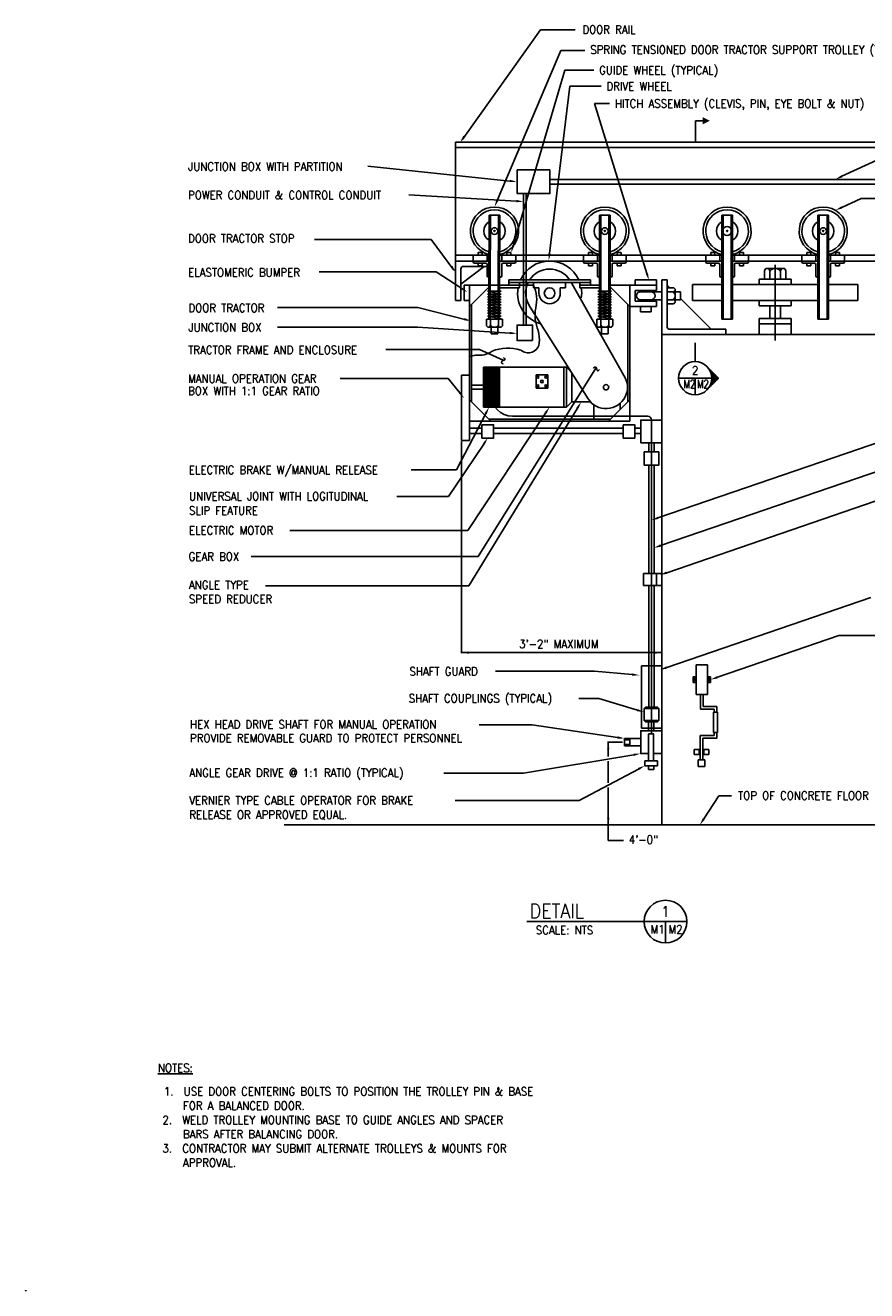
# Model space of a CAD drawing. Extents: x 0 to 15525, y 0 to 13883.
# Tile 1 of 6: x 0 to 1418, y 0 to 2132. Entities that reach past the tile are written whole.
import ezdxf
from ezdxf.enums import TextEntityAlignment as Align

# ---------------------------------------------------------------- set-up
doc = ezdxf.new("R2010")
doc.units = 0
doc.header["$LTSCALE"] = 24
for name, pattern in [('CENTER', [0]), ('DASHED', [0]), ('HIDDEN', [0])]:
    doc.linetypes.add(name, pattern=pattern)
doc.layers.get('0').update_dxf_attribs({"linetype": 'CONTINUOUS'})
doc.layers.add('MECHANICAL', color=4, linetype='CONTINUOUS')
doc.layers.add('S4', color=7, linetype='CONTINUOUS')
doc.styles.get("Standard").update_dxf_attribs({"font": 'SIMPLEX'})

# ---------------------------------------------------------------- blocks, each defined once
blk = doc.blocks.new('STFBDR')
at = {"color": 0}
blk.add_text('Xref STFBDR', height=0.2, dxfattribs=at).set_placement((0, 0))

msp = doc.modelspace()

# ---------------------------------------------------------------- linework, layer by layer
at = {"color": 0}
for p, q in [((736, 1939.2), (868.4, 2124.2)), ((868.4, 2124.2), (926.7, 2124.2)), ((795.5, 1836.9), (902.6, 2089.7)), ((902.6, 2089.7), (942.8, 2089.7)), ((822.2, 1760.4), (909.1, 2056.5)), ((909.1, 2056.5), (958.2, 2056.5)), ((883.6, 1747.5), (917.6, 2029.6)), ((917.6, 2029.6), (970.8, 2029.6)), ((1047.6, 1713.7), (959.4, 2000.4)), ((959.4, 2000.4), (984.4, 2000.4)), ((1376.3, 1877.5), (1460.7, 1916.3)), ((1376.3, 1825.2), (1408.5, 1840)), ((1408.5, 1840), (1619.2, 1840)), ((684.1, 1771.1), (487.2, 1771.1)), ((722.4, 1719.5), (684.1, 1771.1)), ((692.7, 1716.5), (495.4, 1716.5)), ((735.6, 1688.6), (692.7, 1716.5)), ((661.5, 1656.3), (424.9, 1656.3)), ((745.5, 1635.3), (661.5, 1656.3)), ((661.5, 1623.6), (424.9, 1623.6)), ((765.3, 1585.5), (607.4, 1585.5)), ((805.5, 1568), (765.3, 1585.5)), ((712.7, 1537), (530.8, 1537)), ((732.3, 1512.7), (712.7, 1537)), ((961.7, 1554.1), (763.2, 1237.1)), ((776.2, 1478.1), (726.8, 1383.1)), ((876.9, 1478.7), (746.1, 1280.8)), ((930.5, 1487.1), (747.4, 1187.8)), ((735.4, 1430.6), (735.4, 1073.9)), ((1066.3, 1302), (1473.6, 1441.7)), ((772.7, 1426.5), (713.3, 1338.1)), ((1070.6, 1255.3), (1486.9, 1398.1)), ((726.8, 1383.1), (650.5, 1383.1)), ((650.7, 1383.1), (726.8, 1383.1)), ((1081, 1209.7), (1506.6, 1355.7)), ((626, 1338.1), (713.3, 1338.1)), ((446.1, 1280.8), (746.1, 1280.8)), ((380.9, 1237.1), (763.2, 1237.1)), ((405.1, 1187.8), (747.4, 1187.8)), ((1081, 1049.9), (1425.1, 1168)), ((1166.4, 1033.4), (1371.3, 1103.7)), ((1371.3, 1103.7), (1533.1, 1103.7)), ((735.4, 1075), (1072.7, 1075)), ((959.1, 1043.7), (792.4, 1043.7)), ((1022.9, 1038), (959.1, 1043.7)), ((932.8, 997.8), (966.8, 997.8)), ((1031.5, 978.2), (966.8, 997.8)), ((854.5, 953.6), (764.8, 953.6)), ((998.1, 932.2), (854.5, 953.6)), ((1006.5, 924.1), (981.4, 924.1)), ((982.5, 924.1), (982.5, 899.8)), ((1025.4, 903), (839.4, 872)), ((1033.4, 878.9), (933.7, 826)), ((982.5, 892.3), (982.5, 855.9)), ((705.2, 872), (839.4, 872)), ((982.5, 847.8), (982.5, 784.7)), ((1143.4, 794.8), (1168.6, 833.7)), ((1190.3, 833.7), (1168.6, 833.7)), ((1168.6, 833.7), (1180.6, 833.7)), ((724.3, 826), (933.7, 826)), ((982.5, 784.7), (982.5, 758.2)), ((982.5, 758.2), (1008.1, 758.2))]:
    msp.add_line(p, q, dxfattribs=at)
msp.add_circle((978.8, 1522.1), 4.5, dxfattribs=at)
for points in [[(741.6, 1943.6), (738.3, 1945.9), (733, 1935)], [(768.4, 1935), (768.3, 1935), (768.3, 1934.9)], [(782.8, 1935), (782.8, 1935), (782.8, 1934.9)], [(1377.1, 1875.7), (1375.5, 1879.3), (1365.4, 1872.5)], [(797.3, 1836.1), (793.6, 1837.6), (790.8, 1825.8)], [(1377.1, 1823.4), (1375.5, 1827), (1365.4, 1820.2)], [(824.1, 1759.8), (820.3, 1760.9), (818.8, 1748.8)], [(719.6, 1727.1), (716.4, 1724.8), (725.2, 1716.3)], [(885.6, 1747.3), (881.6, 1747.7), (882.2, 1735.6)], [(1049.5, 1714.3), (1045.7, 1713.1), (1051.2, 1702.2)], [(736.7, 1690.2), (734.5, 1686.9), (745.6, 1682)], [(740.2, 1638.7), (739.2, 1634.8), (751.3, 1633.8)], [(733.8, 1514), (730.7, 1511.5), (739.8, 1503.4)], [(928.8, 1488.1), (932.2, 1486), (936.8, 1497.3)], [(774.4, 1479), (777.9, 1477.2), (781.7, 1488.8)], [(875.2, 1479.8), (878.5, 1477.6), (883.5, 1488.8)], [(771, 1427.7), (774.3, 1425.4), (779.4, 1436.5)], [(1066.9, 1300.1), (1065.6, 1303.9), (1054.9, 1298.1)], [(1071.2, 1253.4), (1069.9, 1257.2), (1059.2, 1251.4)], [(1081.6, 1207.8), (1080.3, 1211.6), (1069.6, 1205.8)], [(747.4, 1077), (747.4, 1073), (735.4, 1075)], [(1060.7, 1077), (1060.7, 1073), (1072.7, 1075)], [(1081.6, 1048), (1080.3, 1051.8), (1069.6, 1046)], [(1023.1, 1040), (1022.7, 1036), (1034.9, 1037)], [(1167, 1031.5), (1165.7, 1035.3), (1155, 1029.5)], [(1032.1, 980.1), (1031, 976.3), (1043, 974.7)], [(980.5, 912.1), (984.5, 912.1), (982.5, 924.1)], [(998.4, 934.1), (997.8, 930.2), (1010, 930.4)], [(1025.1, 905), (1025.8, 901), (1037.3, 905)], [(1032.4, 880.7), (1034.3, 877.1), (1044, 884.5)], [(980.5, 796.7), (984.5, 796.7), (982.5, 784.7)], [(1145.1, 793.7), (1141.7, 795.9), (1136.9, 784.7)]]:
    msp.add_solid(points, dxfattribs=at)
at = {"layer": 'MECHANICAL', "color": 0}
for p, q in [((725.1, 1934.9), (725.1, 1734.7)), ((725.1, 1934.9), (1511.8, 1934.9)), ((725.1, 1925.9), (1511.8, 1925.9)), ((816.7, 1869.6), (577.3, 1894.4)), ((884.3, 1872.3), (1511.8, 1872.3)), ((884.3, 1864.3), (1519.1, 1864.3)), ((827.8, 1835.7), (646.6, 1846.1)), ((839.9, 1626.8), (839.9, 1848.3)), ((843.9, 1626.8), (843.9, 1848.3)), ((781.3, 1694.2), (781.8, 1812.3)), ((781.8, 1812.3), (799.8, 1812.3)), ((783.6, 1694.2), (784, 1812.3)), ((797.1, 1694.2), (797.5, 1812.3)), ((799.3, 1694.2), (799.8, 1812.3)), ((967.7, 1636.8), (967.7, 1812.3)), ((967.7, 1812.3), (985.7, 1812.3)), ((969.9, 1636.8), (969.9, 1812.3)), ((983.4, 1636.8), (983.4, 1812.3)), ((985.7, 1636.8), (985.7, 1812.3)), ((1173.8, 1812.3), (1191.8, 1812.3)), ((1173.8, 1636.8), (1173.8, 1812.3)), ((1176, 1636.8), (1176, 1812.3)), ((1189.5, 1636.8), (1189.5, 1812.3)), ((1191.8, 1636.8), (1191.8, 1812.3)), ((1335.8, 1636.8), (1335.8, 1812.3)), ((1335.8, 1812.3), (1353.8, 1812.3)), ((1338, 1636.8), (1338, 1812.3)), ((1351.5, 1636.8), (1351.5, 1812.3)), ((1353.8, 1636.8), (1353.8, 1812.3)), ((763.2, 1744.8), (763.2, 1749.3)), ((763.2, 1749.3), (770, 1749.3)), ((770, 1744.8), (770, 1749.3)), ((818.3, 1749.3), (811.6, 1749.3)), ((811.6, 1744.8), (811.6, 1749.3)), ((818.3, 1744.8), (818.3, 1749.3)), ((949.1, 1749.3), (955.9, 1749.3)), ((949.1, 1744.8), (949.1, 1749.3)), ((955.9, 1744.8), (955.9, 1749.3)), ((1004.2, 1749.3), (997.5, 1749.3)), ((997.5, 1744.8), (997.5, 1749.3)), ((1004.2, 1744.8), (1004.2, 1749.3)), ((1155.2, 1749.3), (1161.9, 1749.3)), ((1155.2, 1744.8), (1155.2, 1749.3)), ((1161.9, 1744.8), (1161.9, 1749.3)), ((1210.3, 1749.3), (1203.6, 1749.3)), ((1203.6, 1744.8), (1203.6, 1749.3)), ((1210.3, 1744.8), (1210.3, 1749.3)), ((1317.2, 1749.3), (1323.9, 1749.3)), ((1317.2, 1744.8), (1317.2, 1749.3)), ((1323.9, 1744.8), (1323.9, 1749.3)), ((1365.6, 1744.8), (1365.6, 1749.3)), ((1372.3, 1749.3), (1365.6, 1749.3)), ((1372.3, 1744.8), (1372.3, 1749.3)), ((725.1, 1744.8), (781.8, 1744.8)), ((725.1, 1734.7), (725.1, 1668)), ((725.1, 1734.7), (781.8, 1734.7)), ((754.8, 1734.7), (754.8, 1744.8)), ((754.8, 1733.6), (754.8, 1734.7)), ((757, 1731.3), (776.1, 1731.3)), ((763.2, 1726.8), (763.2, 1731.3)), ((770, 1726.8), (770, 1731.3)), ((778.4, 1734.7), (778.4, 1744.8)), ((778.4, 1709.9), (778.4, 1729.1)), ((799.8, 1744.8), (967.7, 1744.8)), ((799.8, 1734.7), (967.7, 1734.7)), ((803.1, 1734.7), (803.1, 1744.8)), ((803.1, 1709.9), (803.1, 1729.1)), ((824.5, 1731.3), (805.4, 1731.3)), ((811.6, 1726.8), (811.6, 1731.3)), ((818.3, 1726.8), (818.3, 1731.3)), ((826.8, 1734.7), (826.8, 1744.8)), ((826.8, 1733.6), (826.8, 1734.7)), ((940.7, 1734.7), (940.7, 1744.8)), ((940.7, 1733.6), (940.7, 1734.7)), ((942.9, 1731.3), (962.1, 1731.3)), ((949.1, 1726.8), (949.1, 1731.3)), ((955.9, 1726.8), (955.9, 1731.3)), ((964.3, 1734.7), (964.3, 1744.8)), ((964.3, 1709.9), (964.3, 1729.1)), ((985.7, 1744.8), (1173.8, 1744.8)), ((985.7, 1734.7), (1173.8, 1734.7)), ((989.1, 1734.7), (989.1, 1744.8)), ((989.1, 1709.9), (989.1, 1729.1)), ((1010.4, 1731.3), (991.3, 1731.3)), ((997.5, 1726.8), (997.5, 1731.3)), ((1004.2, 1726.8), (1004.2, 1731.3)), ((1012.7, 1734.7), (1012.7, 1744.8)), ((1012.7, 1733.6), (1012.7, 1734.7)), ((1146.8, 1734.7), (1146.8, 1744.8)), ((1146.8, 1733.6), (1146.8, 1734.7)), ((1149, 1731.3), (1168.1, 1731.3)), ((1155.2, 1726.8), (1155.2, 1731.3)), ((1161.9, 1726.8), (1161.9, 1731.3)), ((1170.4, 1734.7), (1170.4, 1744.8)), ((1170.4, 1709.9), (1170.4, 1729.1)), ((1191.8, 1744.8), (1335.8, 1744.8)), ((1191.8, 1734.7), (1335.8, 1734.7)), ((1195.1, 1734.7), (1195.1, 1744.8)), ((1195.1, 1709.9), (1195.1, 1729.1)), ((1216.5, 1731.3), (1197.4, 1731.3)), ((1203.6, 1726.8), (1203.6, 1731.3)), ((1210.3, 1726.8), (1210.3, 1731.3)), ((1218.8, 1734.7), (1218.8, 1744.8)), ((1218.8, 1733.6), (1218.8, 1734.7)), ((1308.8, 1734.7), (1308.8, 1744.8)), ((1308.8, 1733.6), (1308.8, 1734.7)), ((1311, 1731.3), (1330.1, 1731.3)), ((1317.2, 1726.8), (1317.2, 1731.3)), ((1323.9, 1726.8), (1323.9, 1731.3)), ((1332.4, 1734.7), (1332.4, 1744.8)), ((1332.4, 1709.9), (1332.4, 1729.1)), ((1353.8, 1744.8), (1511.8, 1744.8)), ((1353.8, 1734.7), (1511.8, 1734.7)), ((1357.1, 1734.7), (1357.1, 1744.8)), ((1357.1, 1709.9), (1357.1, 1729.1)), ((1378.5, 1731.3), (1359.4, 1731.3)), ((1365.6, 1726.8), (1365.6, 1731.3)), ((1372.3, 1726.8), (1372.3, 1731.3)), ((1380.8, 1734.7), (1380.8, 1744.8)), ((1380.8, 1733.6), (1380.8, 1734.7)), ((734.1, 1695.7), (773.3, 1725.7)), ((734.1, 1721.2), (734.1, 1668)), ((738.6, 1725.7), (778.4, 1725.7)), ((763.2, 1726.8), (770, 1726.8)), ((780.6, 1707.7), (781.8, 1707.7)), ((800.9, 1707.7), (799.8, 1707.7)), ((818.3, 1726.8), (811.6, 1726.8)), ((949.1, 1726.8), (955.9, 1726.8)), ((966.6, 1707.7), (967.7, 1707.7)), ((986.8, 1707.7), (985.7, 1707.7)), ((1004.2, 1726.8), (997.5, 1726.8)), ((1155.2, 1726.8), (1161.9, 1726.8)), ((1172.6, 1707.7), (1173.8, 1707.7)), ((1192.9, 1707.7), (1191.8, 1707.7)), ((1210.3, 1726.8), (1203.6, 1726.8)), ((1245.8, 1717.8), (1245.8, 1704.3)), ((1250.3, 1722.3), (1254.8, 1722.3)), ((1254.8, 1722.3), (1272.8, 1722.3)), ((1254.8, 1717.8), (1254.8, 1704.3)), ((1272.8, 1722.3), (1277.3, 1722.3)), ((1272.8, 1717.8), (1272.8, 1704.3)), ((1281.8, 1717.8), (1281.8, 1704.3)), ((1317.2, 1726.8), (1323.9, 1726.8)), ((1334.6, 1707.7), (1335.8, 1707.7)), ((1354.9, 1707.7), (1353.8, 1707.7)), ((1372.3, 1726.8), (1365.6, 1726.8)), ((739.7, 1694.2), (739.7, 1668)), ((739.7, 1694.2), (856.4, 1694.2)), ((748.7, 1694.2), (739.7, 1694.2)), ((748.7, 1464.7), (748.7, 1694.2)), ((748.7, 1694.2), (748.7, 1658.2)), ((781.8, 1694.2), (748.7, 1694.2)), ((748.7, 1694.2), (781.8, 1694.2)), ((799.8, 1694.2), (832.8, 1694.2)), ((799.8, 1689.7), (832.8, 1689.7)), ((814.8, 1703.2), (952.6, 1703.2)), ((814.8, 1694.2), (814.8, 1703.2)), ((814.8, 1698.7), (952.6, 1698.7)), ((832.8, 1689.7), (832.8, 1698.7)), ((856.7, 1689.7), (856.7, 1698.7)), ((856.7, 1689.7), (865.7, 1689.7)), ((865.7, 1689.7), (865.7, 1680.7)), ((901.7, 1689.7), (901.7, 1680.7)), ((901.7, 1689.7), (910.7, 1689.7)), ((910.7, 1689.7), (910.7, 1698.7)), ((1008.8, 1542.1), (920.9, 1696.7)), ((934.6, 1689.7), (934.6, 1698.7)), ((934.6, 1694.2), (967.7, 1694.2)), ((934.6, 1689.7), (967.7, 1689.7)), ((952.6, 1694.2), (952.6, 1703.2)), ((985.7, 1694.2), (1018.7, 1694.2)), ((985.7, 1694.2), (1018.7, 1694.2)), ((1018.7, 1658.2), (985.7, 1691.2)), ((985.7, 1689.7), (987.2, 1689.7)), ((1018.7, 1694.2), (1018.7, 1464.7)), ((1018.7, 1694.2), (1018.7, 1658.2)), ((1018.7, 1694.2), (1063.7, 1694.2)), ((1027.7, 1703.2), (1063.7, 1703.2)), ((1027.7, 1703.2), (1027.7, 1694.2)), ((1027.7, 1685.2), (1063.7, 1685.2)), ((1027.7, 1685.2), (1027.7, 1667.2)), ((1036.7, 1685.2), (1036.7, 1682.9)), ((1054.7, 1685.2), (1054.7, 1682.9)), ((1063.7, 1703.2), (1063.7, 1694.2)), ((1063.7, 1694.2), (1063.7, 1685.2)), ((1072.7, 1682.9), (1072.7, 1703.2)), ((1072.7, 1703.2), (1081.7, 1703.2)), ((1081.7, 1682.9), (1081.7, 1703.2)), ((1081.7, 1694.2), (1086.2, 1689.7)), ((1091.9, 1689.7), (1081.7, 1689.7)), ((1081.7, 1689.7), (1081.7, 1662.7)), ((1095.2, 1686.3), (1095.2, 1682.9)), ((1124.3, 1695.3), (1124.3, 1668.3)), ((1124.3, 1695.3), (1173.8, 1695.3)), ((1191.8, 1695.3), (1335.8, 1695.3)), ((1236.8, 1704.3), (1290.8, 1704.3)), ((1236.8, 1704.3), (1236.8, 1695.3)), ((1290.8, 1704.3), (1290.8, 1695.3)), ((1353.8, 1695.3), (1403.3, 1695.3)), ((1403.3, 1695.3), (1403.3, 1668.3)), ((725.1, 1668), (734.1, 1668)), ((739.7, 1668), (748.7, 1668)), ((965, 1683.9), (988.1, 1679.2)), ((988.1, 1683.9), (965, 1683.9)), ((965, 1679.2), (988.1, 1674.6)), ((988.1, 1679.2), (965, 1679.2)), ((965, 1674.6), (988.1, 1670)), ((988.1, 1674.6), (965, 1674.6)), ((965, 1670), (988.1, 1665.3)), ((988.1, 1670), (965, 1670)), ((965, 1665.3), (988.1, 1660.7)), ((988.1, 1665.3), (965, 1665.3)), ((1027.7, 1667.2), (1063.7, 1667.2)), ((1036.7, 1682.9), (1072.7, 1682.9)), ((1036.7, 1669.4), (1072.7, 1669.4)), ((1036.7, 1669.4), (1036.7, 1667.2)), ((1054.7, 1669.4), (1054.7, 1667.2)), ((1063.7, 1667.2), (1063.7, 1658.2)), ((1072.7, 1682.9), (1072.7, 1669.4)), ((1072.7, 1610.9), (1072.7, 1669.4)), ((1081.7, 1682.9), (1104.2, 1682.9)), ((1091.9, 1682.9), (1081.7, 1682.9)), ((1081.7, 1624.4), (1081.7, 1669.4)), ((1081.7, 1669.4), (1104.2, 1669.4)), ((1091.9, 1669.4), (1081.7, 1669.4)), ((1095.2, 1682.9), (1095.2, 1669.4)), ((1095.2, 1669.4), (1095.2, 1666.1)), ((1104.2, 1682.9), (1104.2, 1669.4)), ((1104.2, 1671.7), (1156, 1619.9)), ((1124.3, 1668.3), (1173.8, 1668.3)), ((1191.8, 1668.3), (1335.8, 1668.3)), ((1236.8, 1668.3), (1236.8, 1659.3)), ((1290.8, 1668.3), (1290.8, 1659.3)), ((1353.8, 1668.3), (1403.3, 1668.3)), ((748.7, 1658.2), (752.1, 1661.6)), ((948.4, 1502.8), (850.7, 1657.2)), ((965, 1660.7), (988.1, 1656)), ((988.1, 1660.7), (965, 1660.7)), ((965, 1656), (988.1, 1651.4)), ((988.1, 1656), (965, 1656)), ((965, 1651.4), (988.1, 1646.8)), ((988.1, 1651.4), (965, 1651.4)), ((965, 1646.8), (988.1, 1642.1)), ((988.1, 1646.8), (965, 1646.8)), ((965, 1642.1), (988.1, 1637.5)), ((988.1, 1642.1), (965, 1642.1)), ((1015.4, 1661.6), (1015.4, 1497.3)), ((1018.7, 1658.2), (1063.7, 1658.2)), ((1036.7, 1658.2), (1036.7, 1649.2)), ((1036.7, 1649.2), (1054.7, 1649.2)), ((1054.7, 1658.2), (1054.7, 1649.2)), ((1091.9, 1662.7), (1081.7, 1662.7)), ((1236.8, 1659.3), (1290.8, 1659.3)), ((1254.8, 1659.3), (1254.8, 1637.9)), ((1272.8, 1659.3), (1272.8, 1637.9)), ((816.8, 1613.5), (661.5, 1623.6)), ((990.2, 1636.8), (963.2, 1636.8)), ((963.2, 1626.7), (963.2, 1636.8)), ((965.4, 1636.8), (987.9, 1636.8)), ((969.9, 1623.3), (966.6, 1623.3)), ((969.9, 1626.7), (969.9, 1636.8)), ((983.4, 1623.3), (969.9, 1623.3)), ((971.2, 1623.3), (971.2, 1612)), ((982.2, 1623.3), (982.2, 1612)), ((983.4, 1626.7), (983.4, 1636.8)), ((986.8, 1623.3), (983.4, 1623.3)), ((990.2, 1626.7), (990.2, 1636.8)), ((1173.8, 1636.8), (1191.8, 1636.8)), ((1236.8, 1637.9), (1290.8, 1637.9)), ((1236.8, 1637.9), (1236.8, 1610.9)), ((1236.8, 1628.9), (1290.8, 1628.9)), ((1290.8, 1637.9), (1290.8, 1610.9)), ((1335.8, 1636.8), (1353.8, 1636.8)), ((971.2, 1612), (982.2, 1612)), ((1072.7, 1610.9), (1072.7, 784.7)), ((1236.8, 1610.9), (1072.7, 1610.9)), ((1180.7, 1619.9), (1086.2, 1619.9)), ((1180.7, 1610.9), (1180.7, 1619.9)), ((1236.8, 1610.9), (1290.8, 1610.9)), ((1290.8, 1610.9), (1511.8, 1610.9)), ((752.1, 1497.3), (752.1, 1575)), ((735.4, 1542.6), (735.4, 1432.2)), ((748.7, 1542.6), (735.4, 1542.6)), ((748.7, 1432.2), (748.7, 1542.6)), ((772.4, 1555.8), (772.4, 1488.3)), ((799.4, 1555.8), (772.4, 1555.8)), ((911.9, 1555.8), (772.4, 1555.8)), ((799.4, 1553.6), (772.4, 1553.6)), ((799.4, 1551.3), (772.4, 1551.3)), ((799.4, 1549.1), (772.4, 1549.1)), ((799.4, 1546.8), (772.4, 1546.8)), ((799.4, 1544.6), (772.4, 1544.6)), ((799.4, 1542.3), (772.4, 1542.3)), ((799.4, 1540.1), (772.4, 1540.1)), ((799.4, 1537.8), (772.4, 1537.8)), ((799.4, 1535.6), (772.4, 1535.6)), ((799.4, 1555.8), (799.4, 1488.3)), ((907.4, 1555.8), (907.4, 1488.3)), ((911.9, 1555.8), (911.9, 1488.3)), ((911.9, 1555.8), (920.9, 1546.8)), ((920.9, 1546.8), (920.9, 1497.3)), ((772.4, 1525.4), (752.1, 1525.4)), ((772.4, 1518.7), (752.1, 1518.7)), ((799.4, 1533.3), (772.4, 1533.3)), ((799.4, 1531.1), (772.4, 1531.1)), ((799.4, 1528.8), (772.4, 1528.8)), ((799.4, 1526.6), (772.4, 1526.6)), ((799.4, 1524.3), (772.4, 1524.3)), ((799.4, 1522.1), (772.4, 1522.1)), ((799.4, 1522.1), (772.4, 1522.1)), ((799.4, 1519.8), (772.4, 1519.8)), ((799.4, 1517.6), (772.4, 1517.6)), ((799.4, 1515.3), (772.4, 1515.3)), ((785.2, 1520.8), (785.2, 1509.3)), ((748.7, 1500.7), (784.7, 1464.7)), ((748.7, 1464.7), (748.7, 1500.7)), ((799.4, 1513.1), (772.4, 1513.1)), ((799.4, 1510.8), (772.4, 1510.8)), ((799.4, 1508.6), (772.4, 1508.6)), ((799.4, 1506.3), (772.4, 1506.3)), ((799.4, 1504.1), (772.4, 1504.1)), ((799.4, 1501.8), (772.4, 1501.8)), ((799.4, 1499.6), (772.4, 1499.6)), ((799.4, 1497.3), (772.4, 1497.3)), ((799.4, 1495.1), (772.4, 1495.1)), ((799.4, 1492.8), (772.4, 1492.8)), ((920.9, 1497.3), (911.9, 1488.3)), ((920.9, 1497.3), (952.7, 1497.3)), ((951.7, 1498.4), (951.7, 1497.3)), ((958.3, 1492.5), (958.3, 1468.1)), ((1018.7, 1500.7), (982.7, 1464.7)), ((1002.5, 1494.9), (1002.5, 1484.5)), ((1018.7, 1464.7), (1018.7, 1500.7)), ((799.4, 1490.6), (772.4, 1490.6)), ((799.4, 1488.3), (772.4, 1488.3)), ((911.9, 1488.3), (772.4, 1488.3)), ((821.2, 1473.3), (1049.1, 1473.3)), ((1018.7, 1464.7), (748.7, 1464.7)), ((784.7, 1464.7), (748.7, 1464.7)), ((748.7, 1453.3), (769.6, 1453.3)), ((986.1, 1468.1), (781.4, 1468.1)), ((789.1, 1453.3), (1007.7, 1453.3)), ((982.7, 1464.7), (1018.7, 1464.7)), ((1027.2, 1453.3), (1037.3, 1453.3)), ((1037.3, 1453.3), (1037.3, 1444.3)), ((1055.1, 938), (1055.1, 1467.3)), ((735.4, 1432.2), (748.7, 1432.2)), ((748.7, 1444.3), (769.6, 1444.3)), ((789.1, 1444.3), (1007.7, 1444.3)), ((1027.2, 1444.3), (1037.3, 1444.3)), ((1050.6, 1428.5), (1050.6, 1413.3)), ((1059.6, 1428.5), (1059.6, 1413.3)), ((1043.1, 1413.3), (1067.7, 1413.3)), ((1043.1, 1413.3), (1043.1, 1390.9)), ((1067.7, 1413.3), (1067.7, 1390.9)), ((1067.7, 1390.9), (1043.1, 1390.9)), ((1050.6, 1390.9), (1050.6, 1208.3)), ((1059.6, 1390.9), (1059.6, 1208.3)), ((1072.7, 1208.3), (1041.8, 1208.3)), ((1041.8, 1208.3), (1041.8, 1188)), ((1063.7, 1188), (1063.7, 1208.3)), ((1072.7, 1188), (1072.7, 1208.3)), ((1041.8, 1188), (1072.7, 1188)), ((1050.6, 1188), (1050.6, 1052.5)), ((1059.6, 1188), (1059.6, 1052.5)), ((1038.4, 1052.5), (1038.4, 947.7)), ((1072.7, 1052.5), (1038.4, 1052.5)), ((1130.6, 1004.7), (1130.6, 1054.4)), ((1130.6, 1054.4), (1149.6, 1054.4)), ((1149.6, 1054.4), (1149.6, 1004.7)), ((1125.4, 1034.2), (1125.4, 1024.9)), ((1125.4, 1034.2), (1130.6, 1034.2)), ((1125.4, 1024.9), (1130.6, 1024.9)), ((1154.7, 1034.2), (1149.6, 1034.2)), ((1154.7, 1024.9), (1149.6, 1024.9)), ((1154.7, 1034.2), (1154.7, 1024.9)), ((1149.6, 1004.7), (1130.6, 1004.7)), ((1137.8, 1004.7), (1137.8, 979.8)), ((1142.3, 1004.7), (1142.3, 984.3)), ((1142.3, 984.3), (1165.4, 984.3)), ((1165.4, 984.3), (1165.4, 974.6)), ((1137.8, 979.8), (1160.9, 979.8)), ((1159.8, 974.6), (1159.8, 940.6)), ((1159.8, 974.6), (1166.5, 974.6)), ((1160.9, 979.8), (1160.9, 974.6)), ((1166.5, 974.6), (1166.5, 940.6)), ((1038.4, 947.7), (1072.7, 947.7)), ((1050.5, 943.3), (1050.5, 947.7)), ((1059.5, 943.3), (1059.5, 947.7)), ((1159.8, 940.6), (1166.5, 940.6)), ((1160.9, 940.6), (1160.9, 935.4)), ((1165.4, 940.6), (1165.4, 930.9)), ((1010, 917.9), (1010, 930.4)), ((1010, 930.4), (1037.3, 930.4)), ((1010, 928.1), (1019, 928.1)), ((1019, 920.2), (1010, 920.2)), ((1037.3, 917.9), (1010, 917.9)), ((1019, 917.9), (1019, 930.4)), ((1037.3, 930.4), (1037.3, 917.9)), ((1037.3, 918.6), (1037.3, 927.6)), ((1137.4, 935.4), (1137.4, 894.3)), ((1160.9, 935.4), (1137.4, 935.4)), ((1141.9, 930.9), (1141.9, 894.3)), ((1165.4, 930.9), (1141.9, 930.9)), ((1127.1, 911.6), (1127.1, 903.1)), ((1135.5, 911.6), (1127.1, 911.6)), ((1127.1, 903.1), (1135.5, 903.1)), ((1135.5, 903.1), (1135.5, 911.6)), ((1135.5, 908.5), (1137.4, 908.5)), ((1135.5, 906.2), (1137.4, 906.2)), ((1143.7, 908.5), (1141.9, 908.5)), ((1143.7, 906.2), (1141.9, 906.2)), ((1143.7, 911.6), (1152.2, 911.6)), ((1143.7, 903.1), (1143.7, 911.6)), ((1152.2, 903.1), (1143.7, 903.1)), ((1152.2, 911.6), (1152.2, 903.1)), ((1134, 883), (1134, 894.3)), ((1134, 894.3), (1145.3, 894.3)), ((1145.3, 883), (1134, 883)), ((1145.3, 894.3), (1145.3, 883)), ((1072.7, 784.7), (436.5, 784.7)), ((1072.7, 784.7), (1536.2, 784.7))]:
    msp.add_line(p, q, dxfattribs=at)
at = {"layer": 'MECHANICAL', "color": 0, "linetype": 'CENTER'}
msp.add_line((1263.8, 1728.3), (1263.8, 1600.8), dxfattribs=at)
at = {"layer": 'MECHANICAL', "color": 0, "linetype": 'DASHED'}
for p, q in [((752.1, 1661.6), (784.7, 1694.2)), ((781.1, 1636.8), (781.3, 1694.2)), ((783.4, 1636.8), (783.6, 1694.2)), ((796.9, 1636.8), (797.1, 1694.2)), ((799.1, 1636.8), (799.3, 1694.2)), ((802.2, 1683.9), (779.1, 1683.9)), ((779.1, 1683.9), (802.2, 1679.2)), ((802.2, 1679.2), (779.1, 1679.2)), ((779.1, 1679.2), (802.2, 1674.6)), ((802.2, 1674.6), (779.1, 1674.6)), ((779.1, 1674.6), (802.2, 1670)), ((802.2, 1670), (779.1, 1670)), ((779.1, 1670), (802.2, 1665.3)), ((802.2, 1665.3), (779.1, 1665.3)), ((779.1, 1665.3), (802.2, 1660.7)), ((752.1, 1575), (752.1, 1661.6)), ((802.2, 1660.7), (779.1, 1660.7)), ((779.1, 1660.7), (802.2, 1656)), ((802.2, 1656), (779.1, 1656)), ((779.1, 1656), (802.2, 1651.4)), ((802.2, 1651.4), (779.1, 1651.4)), ((779.1, 1651.4), (802.2, 1646.8)), ((802.2, 1646.8), (779.1, 1646.8)), ((779.1, 1646.8), (802.2, 1642.1)), ((802.2, 1642.1), (779.1, 1642.1)), ((779.1, 1642.1), (802.2, 1637.5)), ((804.3, 1636.8), (777.3, 1636.8)), ((777.3, 1626.7), (777.3, 1636.8)), ((800.9, 1623.3), (780.6, 1623.3)), ((784, 1626.7), (784, 1636.8)), ((785.3, 1623.3), (785.3, 1612)), ((796.3, 1623.3), (796.3, 1612)), ((797.5, 1626.7), (797.5, 1636.8)), ((804.3, 1626.7), (804.3, 1636.8)), ((785.3, 1612), (796.3, 1612)), ((1127.9, 1032.2), (1130.6, 1032.2)), ((1127.9, 1032.2), (1127.9, 1026.9)), ((1127.9, 1026.9), (1130.6, 1026.9)), ((1152.3, 1032.2), (1149.6, 1032.2)), ((1152.3, 1026.9), (1149.6, 1026.9)), ((1152.3, 1032.2), (1152.3, 1026.9))]:
    msp.add_line(p, q, dxfattribs=at)
at = {"layer": 'MECHANICAL', "color": 0, "linetype": 'HIDDEN'}
for p, q in [((1050.6, 1052.5), (1050.6, 981)), ((1059.6, 1052.5), (1059.6, 981)), ((1043.1, 981), (1045.3, 983.2)), ((1043.1, 960.8), (1043.1, 981)), ((1067.7, 981), (1043.1, 981)), ((1065.4, 983.2), (1045.3, 983.2)), ((1067.7, 981), (1065.4, 983.2)), ((1067.7, 960.8), (1067.7, 981)), ((1043.1, 960.8), (1067.7, 960.8)), ((1043.1, 960.8), (1045.3, 958.5)), ((1050.5, 947.7), (1050.5, 960.8)), ((1059.5, 947.7), (1059.5, 960.8)), ((1067.7, 960.8), (1065.4, 958.5)), ((1045.3, 958.5), (1065.4, 958.5))]:
    msp.add_line(p, q, dxfattribs=at)
at = {"layer": 'MECHANICAL', "color": 0}
for points in [[(884.3, 1888.2), (829.2, 1888.2), (829.2, 1848.4), (884.3, 1848.4)], [(855, 1600.7), (855, 1626.8), (828.8, 1626.8), (828.8, 1600.7)], [(769.6, 1458.9), (789.1, 1458.9), (789.1, 1436.5), (769.6, 1436.5)], [(1007.7, 1458.9), (1027.2, 1458.9), (1027.2, 1436.5), (1007.7, 1436.5)], [(1072.8, 1466.9), (1037.3, 1466.9), (1037.3, 1428.5), (1072.8, 1428.5)], [(1050.5, 938), (1058.9, 938), (1058.9, 892.6), (1050.5, 892.6)], [(1044, 892.6), (1065.4, 892.6), (1065.4, 884.5), (1044, 884.5)], [(1050.3, 877.9), (1059.1, 877.9), (1059.1, 884.5), (1050.3, 884.5)]]:
    msp.add_lwpolyline(points, close=True, dxfattribs=at)
for points in [[(880.5, 1529.2), (880.5, 1520.6), (861, 1520.6), (861, 1543)], [(861, 1543), (880.5, 1543), (880.5, 1525.7)], [(1050.5, 905), (1037.3, 905), (1037.3, 943.3), (1072.7, 943.3), (1072.7, 905)], [(1072.7, 905), (1058.9, 905)]]:
    msp.add_lwpolyline(points, dxfattribs=at)
for centre, radius in [((790.8, 1785.3), 5.65), ((976.7, 1785.3), 5.65), ((1182.8, 1785.3), 7.54), ((1344.8, 1785.3), 5.65), ((790.8, 1785.3), 1.03), ((976.7, 1785.3), 1.03), ((1182.8, 1785.3), 1.03), ((1344.8, 1785.3), 1.03), ((883.7, 1680.7), 9), ((864, 1539.1), 1.62), ((877.5, 1539.1), 1.62), ((864, 1524.6), 1.62), ((870.8, 1531.8), 2.25), ((877.5, 1524.6), 1.62)]:
    msp.add_circle(centre, radius, dxfattribs=at)
for centre, radius, start, end in [((790.8, 1785.3), 40.5, 282.8396, 257.1604), ((790.8, 1785.3), 36, 284.4775, 255.5225), ((976.7, 1785.3), 40.5, 282.8396, 257.1604), ((976.7, 1785.3), 36, 284.4775, 255.5225), ((1182.8, 1785.3), 40.5, 282.8396, 257.1604), ((1182.8, 1785.3), 36, 284.4775, 255.5225), ((1344.8, 1785.3), 40.5, 282.8396, 257.1604), ((1344.8, 1785.3), 36, 284.4775, 255.5225), ((790.8, 1785.3), 18, 120, 240), ((790.8, 1785.3), 18, 300, 60), ((976.7, 1785.3), 18, 120, 240), ((976.7, 1785.3), 18, 300, 60), ((1182.8, 1785.3), 18, 120, 240), ((1182.8, 1785.3), 18, 300, 60), ((1344.8, 1785.3), 18, 120, 240), ((1344.8, 1785.3), 18, 300, 60), ((757, 1733.6), 2.25, 180, 270), ((776.1, 1729.1), 2.25, 0, 90), ((805.4, 1729.1), 2.25, 90, 180), ((824.5, 1733.6), 2.25, 270, 0), ((883.7, 1680.7), 54, 24.6243, 155.3757), ((942.9, 1733.6), 2.25, 180, 270), ((962.1, 1729.1), 2.25, 0, 90), ((991.3, 1729.1), 2.25, 90, 180), ((1010.4, 1733.6), 2.25, 270, 0), ((1149, 1733.6), 2.25, 180, 270), ((1168.1, 1729.1), 2.25, 0, 90), ((1197.4, 1729.1), 2.25, 90, 180), ((1216.5, 1733.6), 2.25, 270, 0), ((1311, 1733.6), 2.25, 180, 270), ((1330.1, 1729.1), 2.25, 0, 90), ((1359.4, 1729.1), 2.25, 90, 180), ((1378.5, 1733.6), 2.25, 270, 0), ((738.6, 1721.2), 4.5, 90, 180), ((780.6, 1709.9), 2.25, 180, 270), ((800.9, 1709.9), 2.25, 270, 0), ((883.7, 1680.7), 40.5, 33.749, 146.251), ((966.6, 1709.9), 2.25, 180, 270), ((986.8, 1709.9), 2.25, 270, 0), ((1172.6, 1709.9), 2.25, 180, 270), ((1192.9, 1709.9), 2.25, 270, 0), ((1250.3, 1717.8), 4.5, 0, 180), ((1263.8, 1711.1), 11.2, 36.8699, 143.1301), ((1277.3, 1717.8), 4.5, 360, 180), ((1334.6, 1709.9), 2.25, 180, 270), ((1354.9, 1709.9), 2.25, 270, 0), ((883.7, 1680.7), 54, 170.4059, 253.8258), ((883.7, 1680.7), 40.5, 153.6122, 215.4443), ((804.5, 1669.7), 57.4, 345.8315, 25.2989), ((883.7, 1680.7), 40.5, 23.3682, 26.3878), ((883.7, 1680.7), 54, 351.2751, 9.5941), ((1091.9, 1686.3), 3.38, 270, 90), ((883.7, 1680.7), 18, 180, 0), ((1036.7, 1676.2), 6.75, 90, 270), ((1054.7, 1676.2), 6.75, 270, 90), ((1086.8, 1676.2), 8.44, 306.8699, 53.1301), ((1091.9, 1666.1), 3.37, 270, 90), ((923.9, 1643.5), 64.8, 169.2642, 203.4863), ((966.6, 1626.7), 3.37, 180, 0), ((976.7, 1631.7), 8.44, 216.8699, 323.1301), ((986.8, 1626.7), 3.38, 180, 360), ((1086.2, 1624.4), 4.5, 180, 270), ((798.6, 1601.4), 67.8, 356.1292, 13.9095), ((764.6, 1615.5), 39.5, 261.4254, 304.3286), ((813.1, 1520.3), 67.8, 71.2174, 112.7628), ((865.7, 1641.5), 64.8, 241.6406, 248.1828), ((848.3, 1598.1), 18, 248.1828, 356.1292), ((735.4, 1649.3), 76.6, 279.7806, 287.7138), ((978.8, 1522.1), 36, 212.3026, 33.7669), ((821.2, 1509.3), 36, 180, 270), ((1049.1, 1467.3), 6, 0, 90)]:
    msp.add_arc(centre, radius, start, end, dxfattribs=at)
at = {"layer": 'MECHANICAL', "color": 0, "linetype": 'DASHED'}
for centre, radius, start, end in [((780.6, 1626.7), 3.37, 180, 0), ((790.8, 1631.7), 8.44, 216.8699, 323.1301), ((800.9, 1626.7), 3.38, 180, 360)]:
    msp.add_arc(centre, radius, start, end, dxfattribs=at)
at = {"layer": 'MECHANICAL', "color": 0}
for points in [[(816.9, 1871.6), (816.5, 1867.6), (828.6, 1868.4)], [(827.9, 1837.7), (827.7, 1833.7), (839.8, 1835)], [(816.9, 1615.4), (816.7, 1611.5), (828.8, 1612.7)]]:
    msp.add_solid(points, dxfattribs=at)
at = {"layer": 'S4', "color": 0}
for p, q in [((1129.7, 1935.1), (1129.7, 1971.1)), ((1141.7, 1971.1), (1129.7, 1971.1)), ((1128.9, 1565.3), (1128.9, 1596.8)), ((1168.5, 1537.3), (1148.9, 1556.9)), ((1149.3, 1556.5), (1149.3, 1556.5)), ((1149.5, 1556.3), (1149.5, 1556.3)), ((1100.9, 1537.3), (1156.9, 1537.3)), ((1128.9, 1537.3), (1128.9, 1509.3)), ((1168.5, 1537.3), (1148.7, 1517.5)), ((1150.2, 1555.5), (1150.2, 1555.6)), ((1150.9, 1554.6), (1150.9, 1554.9)), ((1151.6, 1553.6), (1151.6, 1554.2)), ((1152.4, 1552.6), (1152.4, 1553.4)), ((1153.1, 1551.4), (1153.1, 1552.7)), ((1153.8, 1550), (1153.8, 1552)), ((1154.6, 1548.5), (1154.6, 1551.2)), ((1155.3, 1546.6), (1155.3, 1550.5)), ((1156, 1544.2), (1156, 1549.8)), ((1156.7, 1549), (1156.7, 1540.2)), ((1157.5, 1548.3), (1157.5, 1526.3)), ((1158.2, 1547.6), (1158.2, 1527)), ((1158.9, 1546.9), (1158.9, 1527.7)), ((1159.7, 1546.1), (1159.7, 1528.5)), ((1160.4, 1545.4), (1160.4, 1529.2)), ((1161.1, 1544.7), (1161.1, 1529.9)), ((1161.9, 1543.9), (1161.9, 1530.7)), ((1162.6, 1543.2), (1162.6, 1531.4)), ((1163.3, 1542.5), (1163.3, 1532.1)), ((1164, 1541.8), (1164, 1532.9)), ((1164.8, 1541), (1164.8, 1533.6)), ((1165.5, 1540.3), (1165.5, 1534.3)), ((1166.2, 1539.6), (1166.2, 1535)), ((1167, 1538.8), (1167, 1535.8)), ((1167.7, 1538.1), (1167.7, 1536.5)), ((1168.4, 1537.4), (1168.4, 1537.2)), ((1149.3, 1518.1), (1149.3, 1518.1)), ((1149.5, 1518.3), (1149.5, 1518.3)), ((1150.2, 1519.1), (1150.2, 1519)), ((1150.9, 1520), (1150.9, 1519.7)), ((1151.6, 1521), (1151.6, 1520.5)), ((1152.4, 1522), (1152.4, 1521.2)), ((1153.1, 1523.2), (1153.1, 1521.9)), ((1153.8, 1524.6), (1153.8, 1522.6)), ((1154.6, 1526.1), (1154.6, 1523.4)), ((1155.3, 1528), (1155.3, 1524.1)), ((1156, 1530.4), (1156, 1524.8)), ((1156.7, 1534.4), (1156.7, 1525.6)), ((1043.1, 621.8), (845.1, 621.8)), ((1043.1, 621.8), (1115.1, 621.8)), ((1079.1, 621.8), (1079.1, 585.8))]:
    msp.add_line(p, q, dxfattribs=at)
for centre, radius in [((1128.9, 1537.3), 28), ((1079.1, 621.8), 36)]:
    msp.add_circle(centre, radius, dxfattribs=at)
msp.add_solid([(1153.7, 1971.1), (1141.7, 1977.1), (1153.7, 1971.1), (1141.7, 1965.1)], dxfattribs=at)

# ---------------------------------------------------------------- block references
at = {"layer": 'MECHANICAL', "color": 0}
msp.add_blockref('STFBDR', (0, 0), dxfattribs=at)

# ---------------------------------------------------------------- texts
at = {"color": 0, "width": 0.9}
for s, p in [('DOOR RAIL', (938.9, 2117.7)), ('SPRING TENSIONED DOOR TRACTOR SUPPORT TROLLEY (TYPICAL)', (952.1, 2083.8)), ('GUIDE WHEEL (TYPICAL)', (967.1, 2049.3)), ('DRIVE WHEEL', (979.4, 2022.2)), ('HITCH ASSEMBLY (CLEVIS, PIN, EYE BOLT & NUT)', (993.7, 1993.1)), ('JUNCTION BOX WITH PARTITION', (274.4, 1887)), ('POWER CONDUIT & CONTROL CONDUIT', (274.4, 1838.8)), ('DOOR TRACTOR STOP', (274.4, 1765.8)), ('ELASTOMERIC BUMPER', (274.5, 1708.5)), ('DOOR TRACTOR', (275, 1648.7)), ('JUNCTION BOX', (275, 1615.9)), ('TRACTOR FRAME AND ENCLOSURE', (274.6, 1578.1)), ('MANUAL OPERATION GEAR', (274.3, 1529.8)), ('BOX WITH 1:1 GEAR RATIO', (274.3, 1509)), ('ELECTRIC BRAKE W/MANUAL RELEASE', (275.7, 1375.8)), ('UNIVERSAL JOINT WITH LOGITUDINAL', (276, 1331.4)), ('SLIP FEATURE', (276, 1307.4)), ('ELECTRIC MOTOR', (275.9, 1274)), ('GEAR BOX', (275.3, 1229.8)), ('ANGLE TYPE', (275.8, 1182.2)), ('SPEED REDUCER', (275.8, 1158.2)), ('SHAFT GUARD', (647.5, 1036.4)), ('SHAFT COUPLINGS (TYPICAL)', (646.2, 991)), ('HEX HEAD DRIVE SHAFT FOR MANUAL OPERATION', (277.6, 947)), ('PROVIDE REMOVABLE GUARD TO PROTECT PERSONNEL', (277.6, 923.9)), ('ANGLE GEAR DRIVE @ 1:1 RATIO (TYPICAL)', (276.5, 865.6)), ('VERNIER TYPE CABLE OPERATOR FOR BRAKE', (276.3, 818.9)), ('TOP OF CONCRETE FLOOR', (1201.3, 827.2)), ('RELEASE OR APPROVED EQUAL.', (276.3, 794.9)), ('%%UNOTES:', (223.6, 368.3)), ('1.  USE DOOR CENTERING BOLTS TO POSITION THE TROLLEY PIN & BASE', (233.5, 328.7)), ('   FOR A BALANCED DOOR.', (237.6, 304.7)), ('2.  WELD TROLLEY MOUNTING BASE TO GUIDE ANGLES AND SPACER', (231.1, 280.7)), ('   BARS AFTER BALANCING DOOR.', (237.6, 256.7)), ('3.  CONTRACTOR MAY SUBMIT ALTERNATE TROLLEYS & MOUNTS FOR', (231.1, 232.7)), ('   APPROVAL.', (237.6, 208.7))]:
    msp.add_text(s, height=14, dxfattribs=at).set_placement(p)
for rotation, p in [(246.4946, (802.4, 1575.2)), (327.7048, (954.1, 1551.7))]:
    msp.add_text('%%126', height=14, rotation=rotation, dxfattribs=at).set_placement(p)
for s, p in [('3\'-2" MAXIMUM', (899.2, 1082.6)), ('4\'-0"', (1041.8, 753))]:
    msp.add_text(s, height=14, dxfattribs=at).set_placement(p, align=Align.CENTER)
at = {"layer": 'S4', "color": 0, "width": 0.9}
for s, height, p in [('2', 14, (1128.9, 1550.4)), ('DETAIL', 24, (895.8, 639.8)), ('1', 18, (1079.1, 638.7)), ('SCALE: NTS', 14, (908.7, 607.5))]:
    msp.add_text(s, height=height, dxfattribs=at).set_placement(p, align=Align.MIDDLE)
at = {"layer": 'S4', "color": 0}
for s, width, p in [('M2', 0.75, (1109.4, 1520.5)), ('M2', 0.75, (1132.2, 1520.5)), ('M1', 0.9, (1053.7, 602)), ('M2', 0.9, (1084, 602))]:
    msp.add_text(s, height=14, dxfattribs=dict(at, width=width)).set_placement(p)

doc.saveas('drawing.dxf')
